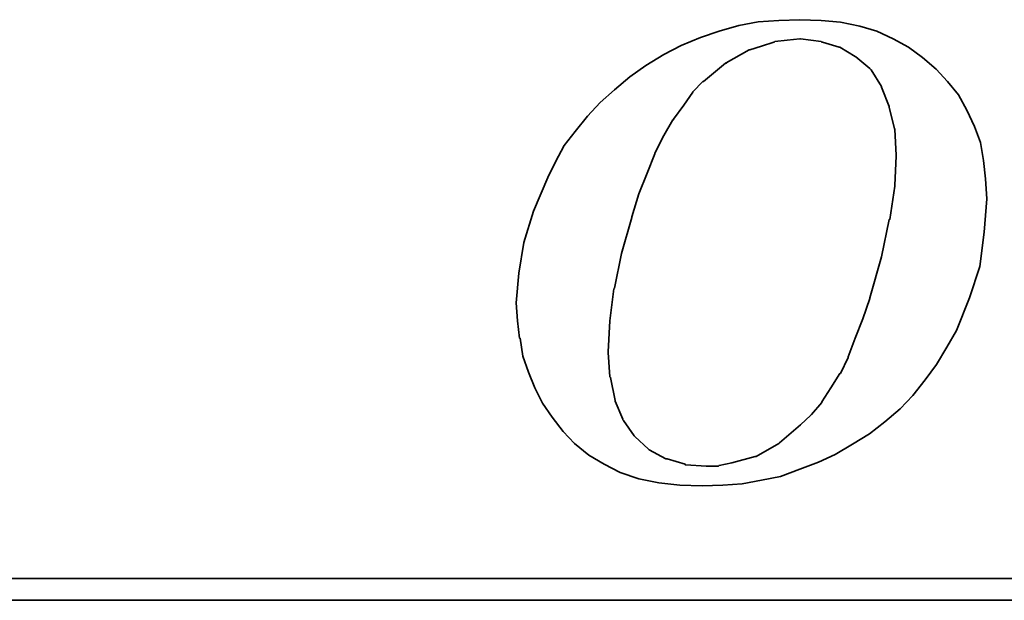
# Model space of a CAD drawing. Extents: x 14 to 593, y 42 to 129.
# Tile 33 of 48: x 166.2 to 170.27, y 87.55 to 89.95. Entities that reach past the tile are written whole.
import ezdxf

# ---------------------------------------------------------------- set-up
doc = ezdxf.new("R2010")
doc.units = 0
doc.header["$LTSCALE"] = 3
doc.header["$MEASUREMENT"] = 0
doc.layers.add('DIM', color=4, linetype='CONTINUOUS')
doc.layers.add('layer 1', color=7, linetype='CONTINUOUS')

# ---------------------------------------------------------------- blocks, each defined once
blk = doc.blocks.new('TBI MOTION logo(完整正式版)')
at = {"layer": 'layer 1', "color": 22, "lineweight": 35}
for points, knots in [([(-11.34375, -6.98375), (-11.34375, -6.98375), (-10.91375, -7.43875), (-10.91375, -7.43875), (-10.91375, -7.43875), (-10.91375, -7.43875), (-10.38625, -7.87125), (-10.38625, -7.87125), (-10.38625, -7.87125), (-10.38625, -7.87125), (-9.81125, -8.20375), (-9.81125, -8.20375), (-9.81125, -8.20375), (-9.81125, -8.20375), (-9.21125, -8.51875), (-9.21125, -8.51875), (-9.21125, -8.51875), (-9.21125, -8.51875), (-8.51625, -8.75875), (-8.51625, -8.75875), (-8.51625, -8.75875), (-8.51625, -8.75875), (-7.77125, -8.90375), (-7.77125, -8.90375), (-7.77125, -8.90375), (-7.77125, -8.90375), (-6.97875, -8.99875), (-6.97875, -8.99875), (-6.97875, -8.99875), (-6.97875, -8.99875), (-6.14125, -9.02375), (-6.14125, -9.02375), (-6.14125, -9.02375), (-6.14125, -9.02375), (-5.37125, -8.99875), (-5.37125, -8.99875), (-5.37125, -8.99875), (-5.37125, -8.99875), (-4.65375, -8.94875), (-4.65375, -8.94875), (-4.65375, -8.94875), (-4.65375, -8.94875), (-3.93375, -8.80625), (-3.93375, -8.80625), (-3.93375, -8.80625), (-3.93375, -8.80625), (-3.21375, -8.66375), (-3.21375, -8.66375), (-3.21375, -8.66375), (-3.21375, -8.66375), (-2.49375, -8.39875), (-2.49375, -8.39875), (-2.49375, -8.39875), (-2.49375, -8.39875), (-1.79875, -8.13375), (-1.79875, -8.13375), (-1.79875, -8.13375), (-1.79875, -8.13375), (-1.17375, -7.84375), (-1.17375, -7.84375), (-1.17375, -7.84375), (-1.17375, -7.84375), (-0.52375, -7.46375), (-0.52375, -7.46375), (-0.52375, -7.46375), (-0.52375, -7.46375), (0.10124, -7.07875), (0.10124, -7.07875), (0.10124, -7.07875), (0.10124, -7.07875), (0.67625, -6.62375), (0.67625, -6.62375), (0.67625, -6.62375), (0.67625, -6.62375), (1.24874, -6.14375), (1.24874, -6.14375), (1.24874, -6.14375), (1.24874, -6.14375), (1.72874, -5.64125), (1.72874, -5.64125), (1.72874, -5.64125), (1.72874, -5.64125), (2.18624, -5.06375), (2.18624, -5.06375), (2.18624, -5.06375), (2.18624, -5.06375), (2.61625, -4.48874), (2.61625, -4.48874), (2.61625, -4.48874), (2.61625, -4.48874), (3.00125, -3.83874), (3.00125, -3.83874), (3.00125, -3.83874), (3.00125, -3.83874), (3.36124, -3.21374), (3.36124, -3.21374), (3.36124, -3.21374), (3.36124, -3.21374), (3.84374, -1.99125), (3.84374, -1.99125), (3.84374, -1.99125), (3.84374, -1.99125), (4.22625, -0.81875), (4.22625, -0.81875), (4.22625, -0.81875), (4.22625, -0.81875), (4.39125, 0.45624), (4.39125, 0.45624), (4.39125, 0.45624), (4.39125, 0.45624), (4.48874, 1.70124), (4.48874, 1.70124), (4.48874, 1.70124), (4.48874, 1.70124), (4.43874, 2.44625), (4.43874, 2.44625), (4.43874, 2.44625), (4.43874, 2.44625), (4.36874, 3.14125), (4.36874, 3.14125), (4.36874, 3.14125), (4.36874, 3.14125), (4.25125, 3.81125), (4.25125, 3.81125), (4.25125, 3.81125), (4.25125, 3.81125), (4.03124, 4.41125), (4.03124, 4.41125), (4.03124, 4.41125), (4.03124, 4.41125), (3.74374, 5.01125), (3.74374, 5.01125), (3.74374, 5.01125), (3.74374, 5.01125), (3.43124, 5.58875), (3.43124, 5.58875), (3.43124, 5.58875), (3.43124, 5.58875), (3.02625, 6.09125), (3.02625, 6.09125), (3.02625, 6.09125), (3.02625, 6.09125), (2.59374, 6.54875), (2.59374, 6.54875), (2.59374, 6.54875), (2.59374, 6.54875), (2.09124, 6.98125), (2.09124, 6.98125), (2.09124, 6.98125), (2.09124, 6.98125), (1.56124, 7.36625), (1.56124, 7.36625), (1.56124, 7.36625), (1.56124, 7.36625), (0.98624, 7.67625), (0.98624, 7.67625), (0.98624, 7.67625), (0.98624, 7.67625), (0.38624, 7.96375), (0.38624, 7.96375), (0.38624, 7.96375), (0.38624, 7.96375), (-0.25875, 8.15625), (-0.25875, 8.15625), (-0.25875, 8.15625), (-0.25875, 8.15625), (-0.98125, 8.30125), (-0.98125, 8.30125), (-0.98125, 8.30125), (-0.98125, 8.30125), (-1.70124, 8.37125), (-1.70124, 8.37125), (-1.70124, 8.37125), (-1.70124, 8.37125), (-2.49375, 8.39624), (-2.49375, 8.39624), (-2.49375, 8.39624), (-2.49375, 8.39624), (-3.28625, 8.37125), (-3.28625, 8.37125), (-3.28625, 8.37125), (-3.28625, 8.37125), (-4.05125, 8.32125), (-4.05125, 8.32125), (-4.05125, 8.32125), (-4.05125, 8.32125), (-4.77375, 8.18125), (-4.77375, 8.18125), (-4.77375, 8.18125), (-4.77375, 8.18125), (-5.51625, 7.96375), (-5.51625, 7.96375), (-5.51625, 7.96375), (-5.51625, 7.96375), (-6.21125, 7.72625), (-6.21125, 7.72625), (-6.21125, 7.72625), (-6.21125, 7.72625), (-6.92875, 7.43625), (-6.92875, 7.43625), (-6.92875, 7.43625), (-6.92875, 7.43625), (-7.57875, 7.10125), (-7.57875, 7.10125), (-7.57875, 7.10125), (-7.57875, 7.10125), (-8.24875, 6.69125), (-8.24875, 6.69125), (-8.24875, 6.69125), (-8.24875, 6.69125), (-8.84875, 6.26125), (-8.84875, 6.26125), (-8.84875, 6.26125), (-8.84875, 6.26125), (-9.42625, 5.78125), (-9.42625, 5.78125), (-9.42625, 5.78125), (-9.42625, 5.78125), (-9.95375, 5.30125), (-9.95375, 5.30125), (-9.95375, 5.30125), (-9.95375, 5.30125), (-10.43375, 4.79624), (-10.43375, 4.79624), (-10.43375, 4.79624), (-10.43375, 4.79624), (-10.88875, 4.22125), (-10.88875, 4.22125), (-10.88875, 4.22125), (-10.88875, 4.22125), (-11.29875, 3.69375), (-11.29875, 3.69375), (-11.29875, 3.69375), (-11.29875, 3.69375), (-11.63375, 3.09125), (-11.63375, 3.09125), (-11.63375, 3.09125), (-11.63375, 3.09125), (-11.91875, 2.49625), (-11.91875, 2.49625), (-11.91875, 2.49625), (-11.91875, 2.49625), (-12.44875, 1.24625), (-12.44875, 1.24625), (-12.44875, 1.24625), (-12.44875, 1.24625), (-12.80875, 0.06874), (-12.80875, 0.06874), (-12.80875, 0.06874), (-12.80875, 0.06874), (-12.99875, -1.07875), (-12.99875, -1.07875), (-12.99875, -1.07875), (-12.99875, -1.07875), (-13.09375, -2.18375), (-13.09375, -2.18375), (-13.09375, -2.18375), (-13.09375, -2.18375), (-13.04875, -2.85375), (-13.04875, -2.85375), (-13.04875, -2.85375), (-13.04875, -2.85375), (-12.97375, -3.50375), (-12.97375, -3.50375), (-12.97375, -3.50375), (-12.97375, -3.50375), (-12.95375, -3.50375), (-12.95375, -3.50375), (-12.95375, -3.50375), (-12.95375, -3.50375), (-12.85375, -4.17375), (-12.85375, -4.17375), (-12.85375, -4.17375), (-12.85375, -4.17375), (-12.63875, -4.77624), (-12.63875, -4.77624), (-12.63875, -4.77624), (-12.63875, -4.77624), (-12.39875, -5.35125), (-12.39875, -5.35125), (-12.39875, -5.35125), (-12.39875, -5.35125), (-12.11375, -5.92875), (-12.11375, -5.92875), (-12.11375, -5.92875), (-12.11375, -5.92875), (-11.75375, -6.45375), (-11.75375, -6.45375), (-11.75375, -6.45375), (-11.75375, -6.45375), (-11.34375, -6.98375), (-11.34375, -6.98375)], [0, 0, 0, 0, 0.01369863, 0.01369863, 0.01369863, 0.01369863, 0.02739726, 0.02739726, 0.02739726, 0.02739726, 0.04109589, 0.04109589, 0.04109589, 0.04109589, 0.05479452, 0.05479452, 0.05479452, 0.05479452, 0.06849315, 0.06849315, 0.06849315, 0.06849315, 0.08219178, 0.08219178, 0.08219178, 0.08219178, 0.09589041, 0.09589041, 0.09589041, 0.09589041, 0.10958904, 0.10958904, 0.10958904, 0.10958904, 0.12328767, 0.12328767, 0.12328767, 0.12328767, 0.1369863, 0.1369863, 0.1369863, 0.1369863, 0.15068493, 0.15068493, 0.15068493, 0.15068493, 0.16438356, 0.16438356, 0.16438356, 0.16438356, 0.17808219, 0.17808219, 0.17808219, 0.17808219, 0.19178082, 0.19178082, 0.19178082, 0.19178082, 0.20547945, 0.20547945, 0.20547945, 0.20547945, 0.21917808, 0.21917808, 0.21917808, 0.21917808, 0.23287671, 0.23287671, 0.23287671, 0.23287671, 0.24657534, 0.24657534, 0.24657534, 0.24657534, 0.26027397, 0.26027397, 0.26027397, 0.26027397, 0.2739726, 0.2739726, 0.2739726, 0.2739726, 0.28767123, 0.28767123, 0.28767123, 0.28767123, 0.30136986, 0.30136986, 0.30136986, 0.30136986, 0.31506849, 0.31506849, 0.31506849, 0.31506849, 0.32876712, 0.32876712, 0.32876712, 0.32876712, 0.34246575, 0.34246575, 0.34246575, 0.34246575, 0.35616438, 0.35616438, 0.35616438, 0.35616438, 0.36986301, 0.36986301, 0.36986301, 0.36986301, 0.38356164, 0.38356164, 0.38356164, 0.38356164, 0.39726027, 0.39726027, 0.39726027, 0.39726027, 0.4109589, 0.4109589, 0.4109589, 0.4109589, 0.42465753, 0.42465753, 0.42465753, 0.42465753, 0.43835616, 0.43835616, 0.43835616, 0.43835616, 0.45205479, 0.45205479, 0.45205479, 0.45205479, 0.46575342, 0.46575342, 0.46575342, 0.46575342, 0.47945205, 0.47945205, 0.47945205, 0.47945205, 0.49315068, 0.49315068, 0.49315068, 0.49315068, 0.50684932, 0.50684932, 0.50684932, 0.50684932, 0.52054795, 0.52054795, 0.52054795, 0.52054795, 0.53424658, 0.53424658, 0.53424658, 0.53424658, 0.54794521, 0.54794521, 0.54794521, 0.54794521, 0.56164384, 0.56164384, 0.56164384, 0.56164384, 0.57534247, 0.57534247, 0.57534247, 0.57534247, 0.5890411, 0.5890411, 0.5890411, 0.5890411, 0.60273973, 0.60273973, 0.60273973, 0.60273973, 0.61643836, 0.61643836, 0.61643836, 0.61643836, 0.63013699, 0.63013699, 0.63013699, 0.63013699, 0.64383562, 0.64383562, 0.64383562, 0.64383562, 0.65753425, 0.65753425, 0.65753425, 0.65753425, 0.67123288, 0.67123288, 0.67123288, 0.67123288, 0.68493151, 0.68493151, 0.68493151, 0.68493151, 0.69863014, 0.69863014, 0.69863014, 0.69863014, 0.71232877, 0.71232877, 0.71232877, 0.71232877, 0.7260274, 0.7260274, 0.7260274, 0.7260274, 0.73972603, 0.73972603, 0.73972603, 0.73972603, 0.75342466, 0.75342466, 0.75342466, 0.75342466, 0.76712329, 0.76712329, 0.76712329, 0.76712329, 0.78082192, 0.78082192, 0.78082192, 0.78082192, 0.79452055, 0.79452055, 0.79452055, 0.79452055, 0.80821918, 0.80821918, 0.80821918, 0.80821918, 0.82191781, 0.82191781, 0.82191781, 0.82191781, 0.83561644, 0.83561644, 0.83561644, 0.83561644, 0.84931507, 0.84931507, 0.84931507, 0.84931507, 0.8630137, 0.8630137, 0.8630137, 0.8630137, 0.87671233, 0.87671233, 0.87671233, 0.87671233, 0.89041096, 0.89041096, 0.89041096, 0.89041096, 0.90410959, 0.90410959, 0.90410959, 0.90410959, 0.91780822, 0.91780822, 0.91780822, 0.91780822, 0.93150685, 0.93150685, 0.93150685, 0.93150685, 0.94520548, 0.94520548, 0.94520548, 0.94520548, 0.95890411, 0.95890411, 0.95890411, 0.95890411, 0.97260274, 0.97260274, 0.97260274, 0.97260274, 0.98630137, 0.98630137, 0.98630137, 0.98630137, 1, 1, 1, 1]), ([(-8.77875, 1.03124), (-8.77875, 1.03124), (-8.51625, 1.89625), (-8.51625, 1.89625), (-8.51625, 1.89625), (-8.51625, 1.89625), (-8.20375, 2.66375), (-8.20375, 2.66375), (-8.20375, 2.66375), (-8.20375, 2.66375), (-7.91625, 3.38125), (-7.91625, 3.38125), (-7.91625, 3.38125), (-7.91625, 3.38125), (-7.91625, 3.40624), (-7.91625, 3.40624), (-7.91625, 3.40624), (-7.91625, 3.40624), (-7.57875, 4.07624), (-7.57875, 4.07624), (-7.57875, 4.07624), (-7.57875, 4.07624), (-7.24375, 4.65125), (-7.24375, 4.65125), (-7.24375, 4.65125), (-7.24375, 4.65125), (-7.21875, 4.65125), (-7.21875, 4.65125), (-7.21875, 4.65125), (-7.21875, 4.65125), (-7.21875, 4.67624), (-7.21875, 4.67624), (-7.21875, 4.67624), (-7.21875, 4.67624), (-6.83625, 5.20375), (-6.83625, 5.20375), (-6.83625, 5.20375), (-6.83625, 5.20375), (-6.49875, 5.68625), (-6.49875, 5.68625), (-6.49875, 5.68625), (-6.49875, 5.68625), (-6.49875, 5.70625), (-6.49875, 5.70625), (-6.49875, 5.70625), (-6.49875, 5.70625), (-6.11625, 6.09125), (-6.11625, 6.09125), (-6.11625, 6.09125), (-6.11625, 6.09125), (-6.09125, 6.09125), (-6.09125, 6.09125), (-6.09125, 6.09125), (-6.09125, 6.09125), (-5.27375, 6.76625), (-5.27375, 6.76625), (-5.27375, 6.76625), (-5.27375, 6.76625), (-5.24875, 6.76625), (-5.24875, 6.76625), (-5.24875, 6.76625), (-5.24875, 6.76625), (-5.24875, 6.78625), (-5.24875, 6.78625), (-5.24875, 6.78625), (-5.24875, 6.78625), (-4.38875, 7.26624), (-4.38875, 7.26624), (-4.38875, 7.26624), (-4.38875, 7.26624), (-4.36125, 7.26624), (-4.36125, 7.26624), (-4.36125, 7.26624), (-4.36125, 7.26624), (-3.93375, 7.41125), (-3.93375, 7.41125), (-3.93375, 7.41125), (-3.93375, 7.41125), (-3.47375, 7.55625), (-3.47375, 7.55625), (-3.47375, 7.55625), (-3.47375, 7.55625), (-3.45375, 7.55625), (-3.45375, 7.55625), (-3.45375, 7.55625), (-3.45375, 7.55625), (-3.42875, 7.58124), (-3.42875, 7.58124), (-3.42875, 7.58124), (-3.42875, 7.58124), (-2.97375, 7.62625), (-2.97375, 7.62625), (-2.97375, 7.62625), (-2.97375, 7.62625), (-2.49375, 7.67625), (-2.49375, 7.67625), (-2.49375, 7.67625), (-2.49375, 7.67625), (-2.46875, 7.67625), (-2.46875, 7.67625), (-2.46875, 7.67625), (-2.46875, 7.67625), (-1.70124, 7.58124), (-1.70124, 7.58124), (-1.70124, 7.58124), (-1.70124, 7.58124), (-1.67875, 7.55625), (-1.67875, 7.55625), (-1.67875, 7.55625), (-1.67875, 7.55625), (-1.65375, 7.55625), (-1.65375, 7.55625), (-1.65375, 7.55625), (-1.65375, 7.55625), (-1.03125, 7.36625), (-1.03125, 7.36625), (-1.03125, 7.36625), (-1.03125, 7.36625), (-1.00625, 7.36625), (-1.00625, 7.36625), (-1.00625, 7.36625), (-1.00625, 7.36625), (-0.43124, 7.02624), (-0.43124, 7.02624), (-0.43124, 7.02624), (-0.43124, 7.02624), (-0.40625, 7.00624), (-0.40625, 7.00624), (-0.40625, 7.00624), (-0.40625, 7.00624), (0.12124, 6.57124), (0.12124, 6.57124), (0.12124, 6.57124), (0.12124, 6.57124), (0.14624, 6.54875), (0.14624, 6.54875), (0.14624, 6.54875), (0.14624, 6.54875), (0.17124, 6.52375), (0.17124, 6.52375), (0.17124, 6.52375), (0.17124, 6.52375), (0.55625, 5.89875), (0.55625, 5.89875), (0.55625, 5.89875), (0.55625, 5.89875), (0.55625, 5.87625), (0.55625, 5.87625), (0.55625, 5.87625), (0.55625, 5.87625), (0.84124, 5.15625), (0.84124, 5.15625), (0.84124, 5.15625), (0.84124, 5.15625), (0.84124, 5.13125), (0.84124, 5.13125), (0.84124, 5.13125), (0.84124, 5.13125), (1.03624, 4.31875), (1.03624, 4.31875), (1.03624, 4.31875), (1.03624, 4.31875), (1.05624, 4.31875), (1.05624, 4.31875), (1.05624, 4.31875), (1.05624, 4.31875), (1.05624, 4.29125), (1.05624, 4.29125), (1.05624, 4.29125), (1.05624, 4.29125), (1.10625, 3.33125), (1.10625, 3.33125), (1.10625, 3.33125), (1.10625, 3.33125), (1.10625, 3.30875), (1.10625, 3.30875), (1.10625, 3.30875), (1.10625, 3.30875), (1.05624, 2.20624), (1.05624, 2.20624), (1.05624, 2.20624), (1.05624, 2.20624), (1.05624, 2.18124), (1.05624, 2.18124), (1.05624, 2.18124), (1.05624, 2.18124), (0.86624, 0.93624), (0.86624, 0.93624), (0.86624, 0.93624), (0.86624, 0.93624), (0.84124, 0.93624), (0.84124, 0.93624), (0.84124, 0.93624), (0.84124, 0.93624), (0.55625, -0.45874), (0.55625, -0.45874), (0.55625, -0.45874), (0.55625, -0.45874), (0.12124, -1.99125), (0.12124, -1.99125), (0.12124, -1.99125), (0.12124, -1.99125), (0.12124, -2.01874), (0.12124, -2.01874), (0.12124, -2.01874), (0.12124, -2.01874), (-0.13874, -2.78375), (-0.13874, -2.78375), (-0.13874, -2.78375), (-0.13874, -2.78375), (-0.43124, -3.50375), (-0.43124, -3.50375), (-0.43124, -3.50375), (-0.43124, -3.50375), (-0.69375, -4.19875), (-0.69375, -4.19875), (-0.69375, -4.19875), (-0.69375, -4.19875), (-0.69375, -4.22375), (-0.69375, -4.22375), (-0.69375, -4.22375), (-0.69375, -4.22375), (-0.98125, -4.82374), (-0.98125, -4.82374), (-0.98125, -4.82374), (-0.98125, -4.82374), (-1.00625, -4.82374), (-1.00625, -4.82374), (-1.00625, -4.82374), (-1.00625, -4.82374), (-1.33875, -5.35125), (-1.33875, -5.35125), (-1.33875, -5.35125), (-1.33875, -5.35125), (-1.67875, -5.87875), (-1.67875, -5.87875), (-1.67875, -5.87875), (-1.67875, -5.87875), (-1.67875, -5.90375), (-1.67875, -5.90375), (-1.67875, -5.90375), (-1.67875, -5.90375), (-2.05875, -6.35875), (-2.05875, -6.35875), (-2.05875, -6.35875), (-2.05875, -6.35875), (-2.08375, -6.38375), (-2.08375, -6.38375), (-2.08375, -6.38375), (-2.08375, -6.38375), (-2.46875, -6.74375), (-2.46875, -6.74375), (-2.46875, -6.74375), (-2.46875, -6.74375), (-3.25875, -7.41625), (-3.25875, -7.41625), (-3.25875, -7.41625), (-3.25875, -7.41625), (-3.28625, -7.43875), (-3.28625, -7.43875), (-3.28625, -7.43875), (-3.28625, -7.43875), (-4.12375, -7.91875), (-4.12375, -7.91875), (-4.12375, -7.91875), (-4.12375, -7.91875), (-4.14875, -7.91875), (-4.14875, -7.91875), (-4.14875, -7.91875), (-4.14875, -7.91875), (-4.17125, -7.91875), (-4.17125, -7.91875), (-4.17125, -7.91875), (-4.17125, -7.91875), (-5.03375, -8.15875), (-5.03375, -8.15875), (-5.03375, -8.15875), (-5.03375, -8.15875), (-5.51625, -8.25625), (-5.51625, -8.25625), (-5.51625, -8.25625), (-5.51625, -8.25625), (-5.54125, -8.27875), (-5.54125, -8.27875), (-5.54125, -8.27875), (-5.54125, -8.27875), (-5.56375, -8.27875), (-5.56375, -8.27875), (-5.56375, -8.27875), (-5.56375, -8.27875), (-5.99625, -8.27875), (-5.99625, -8.27875), (-5.99625, -8.27875), (-5.99625, -8.27875), (-6.76375, -8.23125), (-6.76375, -8.23125), (-6.76375, -8.23125), (-6.76375, -8.23125), (-6.78875, -8.23125), (-6.78875, -8.23125), (-6.78875, -8.23125), (-6.78875, -8.23125), (-6.78875, -8.20375), (-6.78875, -8.20375), (-6.78875, -8.20375), (-6.78875, -8.20375), (-7.45875, -8.01375), (-7.45875, -8.01375), (-7.45875, -8.01375), (-7.45875, -8.01375), (-7.48375, -8.01375), (-7.48375, -8.01375), (-7.48375, -8.01375), (-7.48375, -8.01375), (-7.50875, -8.01375), (-7.50875, -8.01375), (-7.50875, -8.01375), (-7.50875, -8.01375), (-8.13125, -7.67875), (-8.13125, -7.67875), (-8.13125, -7.67875), (-8.13125, -7.67875), (-8.15625, -7.65375), (-8.15625, -7.65375), (-8.15625, -7.65375), (-8.15625, -7.65375), (-8.65875, -7.17375), (-8.65875, -7.17375), (-8.65875, -7.17375), (-8.65875, -7.17375), (-8.68375, -7.14875), (-8.68375, -7.14875), (-8.68375, -7.14875), (-8.68375, -7.14875), (-9.08875, -6.57375), (-9.08875, -6.57375), (-9.08875, -6.57375), (-9.08875, -6.57375), (-9.11375, -6.54875), (-9.11375, -6.54875), (-9.11375, -6.54875), (-9.11375, -6.54875), (-9.11375, -6.52875), (-9.11375, -6.52875), (-9.11375, -6.52875), (-9.11375, -6.52875), (-9.40375, -5.85375), (-9.40375, -5.85375), (-9.40375, -5.85375), (-9.40375, -5.85375), (-9.40375, -5.82875), (-9.40375, -5.82875), (-9.40375, -5.82875), (-9.40375, -5.82875), (-9.56875, -4.96875), (-9.56875, -4.96875), (-9.56875, -4.96875), (-9.56875, -4.96875), (-9.59375, -4.94375), (-9.59375, -4.94375), (-9.59375, -4.94375), (-9.59375, -4.94375), (-9.66375, -4.03375), (-9.66375, -4.03375), (-9.66375, -4.03375), (-9.66375, -4.03375), (-9.66375, -4.00875), (-9.66375, -4.00875), (-9.66375, -4.00875), (-9.66375, -4.00875), (-9.59375, -2.85375), (-9.59375, -2.85375), (-9.59375, -2.85375), (-9.59375, -2.85375), (-9.45125, -1.65875), (-9.45125, -1.65875), (-9.45125, -1.65875), (-9.45125, -1.65875), (-9.42625, -1.63375), (-9.42625, -1.63375), (-9.42625, -1.63375), (-9.42625, -1.63375), (-9.16125, -0.33875), (-9.16125, -0.33875), (-9.16125, -0.33875), (-9.16125, -0.33875), (-8.77875, 1.00624), (-8.77875, 1.00624), (-8.77875, 1.00624), (-8.77875, 1.00624), (-8.77875, 1.03124), (-8.77875, 1.03124)], [0, 0, 0, 0, 0.01020408, 0.01020408, 0.01020408, 0.01020408, 0.02040816, 0.02040816, 0.02040816, 0.02040816, 0.03061224, 0.03061224, 0.03061224, 0.03061224, 0.04081633, 0.04081633, 0.04081633, 0.04081633, 0.05102041, 0.05102041, 0.05102041, 0.05102041, 0.06122449, 0.06122449, 0.06122449, 0.06122449, 0.07142857, 0.07142857, 0.07142857, 0.07142857, 0.08163265, 0.08163265, 0.08163265, 0.08163265, 0.09183673, 0.09183673, 0.09183673, 0.09183673, 0.10204082, 0.10204082, 0.10204082, 0.10204082, 0.1122449, 0.1122449, 0.1122449, 0.1122449, 0.12244898, 0.12244898, 0.12244898, 0.12244898, 0.13265306, 0.13265306, 0.13265306, 0.13265306, 0.14285714, 0.14285714, 0.14285714, 0.14285714, 0.15306122, 0.15306122, 0.15306122, 0.15306122, 0.16326531, 0.16326531, 0.16326531, 0.16326531, 0.17346939, 0.17346939, 0.17346939, 0.17346939, 0.18367347, 0.18367347, 0.18367347, 0.18367347, 0.19387755, 0.19387755, 0.19387755, 0.19387755, 0.20408163, 0.20408163, 0.20408163, 0.20408163, 0.21428571, 0.21428571, 0.21428571, 0.21428571, 0.2244898, 0.2244898, 0.2244898, 0.2244898, 0.23469388, 0.23469388, 0.23469388, 0.23469388, 0.24489796, 0.24489796, 0.24489796, 0.24489796, 0.25510204, 0.25510204, 0.25510204, 0.25510204, 0.26530612, 0.26530612, 0.26530612, 0.26530612, 0.2755102, 0.2755102, 0.2755102, 0.2755102, 0.28571429, 0.28571429, 0.28571429, 0.28571429, 0.29591837, 0.29591837, 0.29591837, 0.29591837, 0.30612245, 0.30612245, 0.30612245, 0.30612245, 0.31632653, 0.31632653, 0.31632653, 0.31632653, 0.32653061, 0.32653061, 0.32653061, 0.32653061, 0.33673469, 0.33673469, 0.33673469, 0.33673469, 0.34693878, 0.34693878, 0.34693878, 0.34693878, 0.35714286, 0.35714286, 0.35714286, 0.35714286, 0.36734694, 0.36734694, 0.36734694, 0.36734694, 0.37755102, 0.37755102, 0.37755102, 0.37755102, 0.3877551, 0.3877551, 0.3877551, 0.3877551, 0.39795918, 0.39795918, 0.39795918, 0.39795918, 0.40816327, 0.40816327, 0.40816327, 0.40816327, 0.41836735, 0.41836735, 0.41836735, 0.41836735, 0.42857143, 0.42857143, 0.42857143, 0.42857143, 0.43877551, 0.43877551, 0.43877551, 0.43877551, 0.44897959, 0.44897959, 0.44897959, 0.44897959, 0.45918367, 0.45918367, 0.45918367, 0.45918367, 0.46938776, 0.46938776, 0.46938776, 0.46938776, 0.47959184, 0.47959184, 0.47959184, 0.47959184, 0.48979592, 0.48979592, 0.48979592, 0.48979592, 0.5, 0.5, 0.5, 0.5, 0.51020408, 0.51020408, 0.51020408, 0.51020408, 0.52040816, 0.52040816, 0.52040816, 0.52040816, 0.53061224, 0.53061224, 0.53061224, 0.53061224, 0.54081633, 0.54081633, 0.54081633, 0.54081633, 0.55102041, 0.55102041, 0.55102041, 0.55102041, 0.56122449, 0.56122449, 0.56122449, 0.56122449, 0.57142857, 0.57142857, 0.57142857, 0.57142857, 0.58163265, 0.58163265, 0.58163265, 0.58163265, 0.59183673, 0.59183673, 0.59183673, 0.59183673, 0.60204082, 0.60204082, 0.60204082, 0.60204082, 0.6122449, 0.6122449, 0.6122449, 0.6122449, 0.62244898, 0.62244898, 0.62244898, 0.62244898, 0.63265306, 0.63265306, 0.63265306, 0.63265306, 0.64285714, 0.64285714, 0.64285714, 0.64285714, 0.65306122, 0.65306122, 0.65306122, 0.65306122, 0.66326531, 0.66326531, 0.66326531, 0.66326531, 0.67346939, 0.67346939, 0.67346939, 0.67346939, 0.68367347, 0.68367347, 0.68367347, 0.68367347, 0.69387755, 0.69387755, 0.69387755, 0.69387755, 0.70408163, 0.70408163, 0.70408163, 0.70408163, 0.71428571, 0.71428571, 0.71428571, 0.71428571, 0.7244898, 0.7244898, 0.7244898, 0.7244898, 0.73469388, 0.73469388, 0.73469388, 0.73469388, 0.74489796, 0.74489796, 0.74489796, 0.74489796, 0.75510204, 0.75510204, 0.75510204, 0.75510204, 0.76530612, 0.76530612, 0.76530612, 0.76530612, 0.7755102, 0.7755102, 0.7755102, 0.7755102, 0.78571429, 0.78571429, 0.78571429, 0.78571429, 0.79591837, 0.79591837, 0.79591837, 0.79591837, 0.80612245, 0.80612245, 0.80612245, 0.80612245, 0.81632653, 0.81632653, 0.81632653, 0.81632653, 0.82653061, 0.82653061, 0.82653061, 0.82653061, 0.83673469, 0.83673469, 0.83673469, 0.83673469, 0.84693878, 0.84693878, 0.84693878, 0.84693878, 0.85714286, 0.85714286, 0.85714286, 0.85714286, 0.86734694, 0.86734694, 0.86734694, 0.86734694, 0.87755102, 0.87755102, 0.87755102, 0.87755102, 0.8877551, 0.8877551, 0.8877551, 0.8877551, 0.89795918, 0.89795918, 0.89795918, 0.89795918, 0.90816327, 0.90816327, 0.90816327, 0.90816327, 0.91836735, 0.91836735, 0.91836735, 0.91836735, 0.92857143, 0.92857143, 0.92857143, 0.92857143, 0.93877551, 0.93877551, 0.93877551, 0.93877551, 0.94897959, 0.94897959, 0.94897959, 0.94897959, 0.95918367, 0.95918367, 0.95918367, 0.95918367, 0.96938776, 0.96938776, 0.96938776, 0.96938776, 0.97959184, 0.97959184, 0.97959184, 0.97959184, 0.98979592, 0.98979592, 0.98979592, 0.98979592, 1, 1, 1, 1]), ([(75.90875, -9.47875), (75.90875, -9.47875), (75.90875, -12.28625), (75.90875, -12.28625), (75.90875, -12.28625), (75.90875, -12.28625), (75.90875, -12.47875), (75.90875, -12.47875), (75.90875, -12.47875), (75.90875, -12.47875), (75.71625, -12.47875), (75.71625, -12.47875), (75.71625, -12.47875), (75.71625, -12.47875), (-88.32875, -12.47875), (-88.32875, -12.47875), (-88.32875, -12.47875), (-88.32875, -12.47875), (-88.32875, -13.29375), (-88.32875, -13.29375), (-88.32875, -13.29375), (-88.32875, -13.29375), (82.89125, -13.29375), (82.89125, -13.29375), (82.89125, -13.29375), (82.89125, -13.29375), (75.90875, -9.47875), (75.90875, -9.47875)], [0, 0, 0, 0, 0.14285714, 0.14285714, 0.14285714, 0.14285714, 0.28571429, 0.28571429, 0.28571429, 0.28571429, 0.42857143, 0.42857143, 0.42857143, 0.42857143, 0.57142857, 0.57142857, 0.57142857, 0.57142857, 0.71428571, 0.71428571, 0.71428571, 0.71428571, 0.85714286, 0.85714286, 0.85714286, 0.85714286, 1, 1, 1, 1])]:
    blk.add_open_spline(points, degree=3, knots=knots, dxfattribs=at)

msp = doc.modelspace()

# ---------------------------------------------------------------- block references
at = {"layer": 'DIM', "color": 7, "xscale": 0.1106772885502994, "yscale": 0.1106772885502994, "zscale": 0.1106772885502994}
msp.add_blockref('TBI MOTION logo(完整正式版)', (169.7024, 89.0165), dxfattribs=at)

doc.saveas('drawing.dxf')
